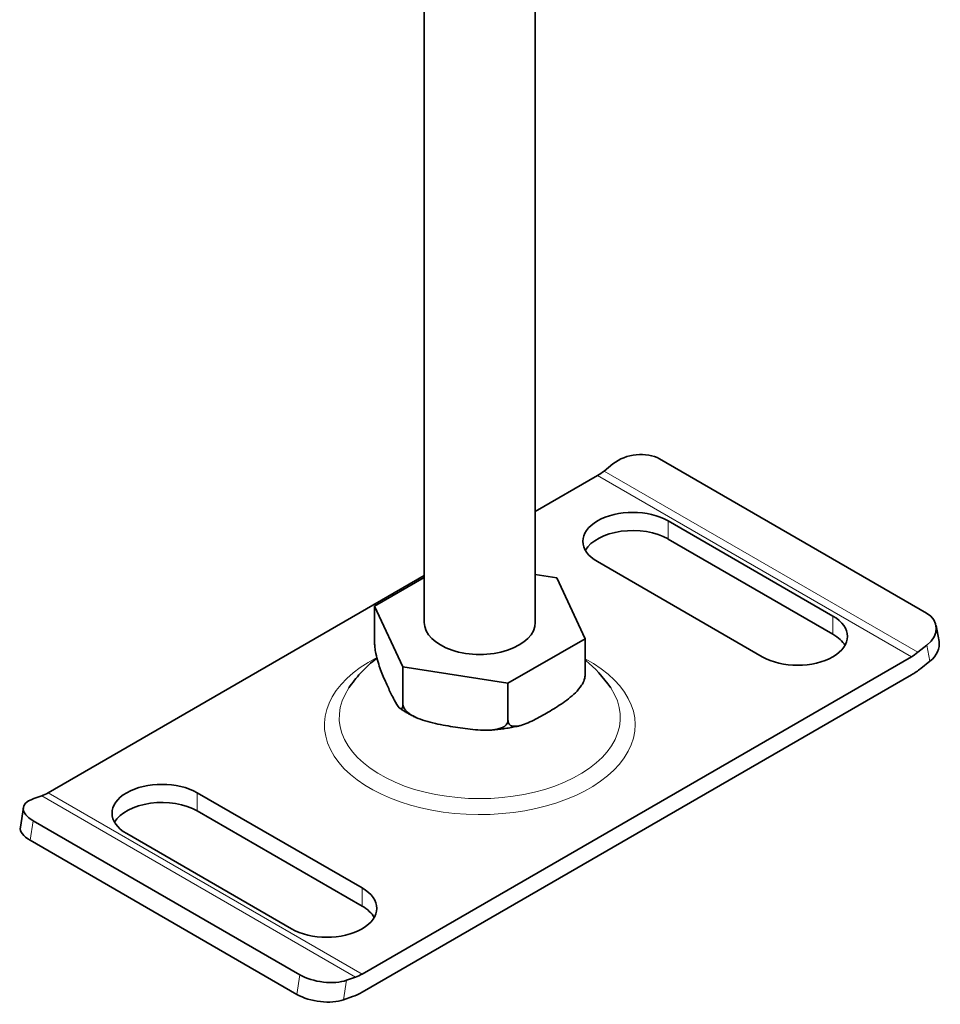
# Model space of a CAD drawing. Header units: millimetres. Extents: x -300186 to 535068, y -28581 to 763298.
# Tile 97 of 256: x 1979 to 2020, y 135680 to 135725. Entities that reach past the tile are written whole.
import ezdxf

# ---------------------------------------------------------------- set-up
doc = ezdxf.new("R2010")
doc.units = ezdxf.units.MM
doc.header["$LTSCALE"] = 10
doc.layers.add('Visible (ISO)', color=7, linetype='Continuous', lineweight=35)
doc.layers.add('Visible Narrow (ISO)', color=7, linetype='Continuous', lineweight=9)

msp = doc.modelspace()

# ---------------------------------------------------------------- linework, layer by layer
at = {"layer": 'Visible (ISO)'}
for p, q in [((2001.906, 135697.635), (2001.906, 135741.203)), ((1996.906, 135697.635), (1996.906, 135740.964)), ((2019.53, 135698.056), (2007.509, 135704.997)), ((2005.407, 135704.774), (2005.004, 135704.451)), ((2004.709, 135704.248), (2001.906, 135702.63)), ((2007.891, 135702.207), (2015.316, 135697.92)), ((2015.316, 135697.104), (2007.891, 135701.39)), ((2012.134, 135696.083), (2004.709, 135700.37)), ((1996.906, 135699.743), (1979.961, 135689.959)), ((1996.906, 135699.661), (1994.666, 135698.368)), ((2002.876, 135699.638), (2001.906, 135699.788)), ((2004.146, 135696.901), (2002.876, 135699.638)), ((1994.666, 135696.694), (1994.666, 135698.368)), ((1994.666, 135698.368), (1995.936, 135695.631)), ((2020.098, 135696.773), (2019.963, 135697.497)), ((2000.676, 135694.898), (2004.146, 135696.901)), ((2004.146, 135695.227), (2004.146, 135696.901)), ((2019.146, 135696.286), (2019.549, 135696.609)), ((1994.103, 135681.794), (2018.851, 135696.083)), ((1995.936, 135695.631), (2000.676, 135694.898)), ((1995.936, 135693.957), (1995.936, 135695.631)), ((2019.684, 135695.886), (2019.281, 135695.563)), ((2018.851, 135695.267), (1994.103, 135680.978)), ((2000.676, 135693.224), (2000.676, 135694.898)), ((1979.666, 135689.822), (1979.263, 135689.68)), ((1986.678, 135689.959), (1994.103, 135685.673)), ((1978.706, 135688.416), (1978.841, 135689.295)), ((1994.103, 135684.856), (1986.678, 135689.143)), ((1979.282, 135688.7), (1991.303, 135681.76)), ((1990.921, 135683.836), (1983.496, 135688.122)), ((1991.168, 135680.88), (1979.147, 135687.821)), ((1993.405, 135681.515), (1993.808, 135681.657)), ((1993.673, 135680.778), (1993.27, 135680.635))]:
    msp.add_line(p, q, dxfattribs=at)
for centre, major_axis, ratio, start_param, end_param in [((2006.468, 135704.162), (-1.475, -0.275), 0.676906, 3.81071, 5.381506), ((2004.709, 135706.032), (-1.093, -1.892), 0.57735, 0.785398, 0.977384), ((2006.3, 135701.288), (-2.25, 0), 0.57735, 3.926991, 7.068583), ((2006.3, 135700.472), (-2.25, 0), 0.57735, 3.926991, 5.963498), ((2013.725, 135697.002), (2.25, 0), 0.57735, 3.926991, 7.068583), ((2018.488, 135697.222), (1.475, 0.275), 0.676906, 5.381506, 6.952302), ((1999.406, 135697.635), (-2.5, 0), 0.57735, 0, 3.141593), ((2013.725, 135696.185), (2.25, 0), 0.57735, 0.319687, 0.785398), ((2018.623, 135696.498), (1.475, 0.275), 0.676906, 5.381506, 6.283185), ((2018.851, 135697.867), (1.092, 1.892), 0.57735, 3.926991, 4.118977), ((2018.851, 135697.867), (-1.593, -2.758), 0.57735, 0.785398, 0.977384), ((1985.087, 135689.041), (-2.25, 0), 0.57735, 3.926991, 7.068583), ((1979.961, 135691.743), (-1.092, -1.892), 0.57735, 0.593412, 0.785398), ((1980.323, 135689.067), (-1.483, 0.227), 0.456579, 5.576996, 7.147792), ((1985.087, 135688.224), (-2.25, 0), 0.57735, 3.926991, 5.963498), ((1980.188, 135688.188), (-1.483, 0.227), 0.456579, 0, 0.864607), ((1992.512, 135684.754), (2.25, 0), 0.57735, 3.926991, 7.068583), ((1992.512, 135683.938), (2.25, 0), 0.57735, 0.319687, 0.785398), ((1992.344, 135682.127), (1.483, -0.227), 0.456579, 4.006199, 5.576996), ((1994.103, 135683.579), (1.093, 1.892), 0.57735, 3.735005, 3.926991), ((1992.209, 135681.248), (-1.483, 0.227), 0.456579, 0.864607, 2.435403), ((1994.103, 135683.579), (-1.593, -2.758), 0.57735, 0.593412, 0.785398)]:
    msp.add_ellipse(centre, major_axis=major_axis, ratio=ratio, start_param=start_param, end_param=end_param, dxfattribs=at)
for points, knots in [([(1994.666, 135696.694), (1994.666, 135696.641), (1994.671, 135696.568), (1994.688, 135696.42), (1994.705, 135696.318), (1994.75, 135696.102), (1994.789, 135695.956), (1994.895, 135695.606), (1994.976, 135695.394), (1995.141, 135694.997), (1995.225, 135694.813), (1995.301, 135694.65), (1995.377, 135694.486), (1995.46, 135694.31), (1995.625, 135693.996), (1995.706, 135693.858), (1995.812, 135693.752), (1995.851, 135693.73), (1995.896, 135693.753), (1995.914, 135693.779), (1995.931, 135693.853), (1995.936, 135693.904), (1995.936, 135693.957)], [-0.527685, -0.527685, -0.527685, -0.527685, -0.488486, -0.488486, -0.436757, -0.436757, -0.352298, -0.352298, -0.176149, -0.176149, 0, 0, 0, 0.176149, 0.176149, 0.352298, 0.352298, 0.436757, 0.436757, 0.488486, 0.488486, 0.527685, 0.527685, 0.527685, 0.527685]), ([(1994.772, 135696.024), (1994.518, 135695.828), (1994.267, 135695.603), (1993.844, 135695.142), (1993.668, 135694.923), (1993.504, 135694.68)], [3.2847832, 3.2847832, 3.2847832, 3.2847832, 3.4392081, 3.4392081, 3.5560617, 3.5560617, 3.5560617, 3.5560617]), ([(2005.308, 135694.68), (2004.971, 135695.18), (2004.585, 135695.578), (2004.177, 135695.915), (2004.162, 135695.927), (2004.146, 135695.94)], [1.1563273, 1.1563273, 1.1563273, 1.1563273, 1.3965311, 1.3965311, 1.4059366, 1.4059366, 1.4059366, 1.4059366]), ([(2000.676, 135693.224), (2000.676, 135693.171), (2000.69, 135693.116), (2000.737, 135693.033), (2000.785, 135692.996), (2000.908, 135692.948), (2001.014, 135692.948), (2001.303, 135692.992), (2001.525, 135693.083), (2001.975, 135693.302), (2002.204, 135693.43), (2002.411, 135693.55), (2002.619, 135693.669), (2002.847, 135693.805), (2003.297, 135694.107), (2003.52, 135694.272), (2003.808, 135694.56), (2003.915, 135694.684), (2004.038, 135694.874), (2004.085, 135694.966), (2004.133, 135695.104), (2004.146, 135695.174), (2004.146, 135695.227)], [-0.527685, -0.527685, -0.527685, -0.527685, -0.488486, -0.488486, -0.436757, -0.436757, -0.352298, -0.352298, -0.176149, -0.176149, 0, 0, 0, 0.176149, 0.176149, 0.352298, 0.352298, 0.436757, 0.436757, 0.488486, 0.488486, 0.527685, 0.527685, 0.527685, 0.527685]), ([(2004.146, 135695.227), (2004.146, 135695.174), (2004.141, 135695.123), (2004.131, 135695.077), (2004.126, 135695.065), (2004.122, 135695.055)], [-0.52768481, -0.52768481, -0.52768481, -0.52768481, -0.48848627, -0.48848627, -0.47151487, -0.47151487, -0.47151487, -0.47151487]), ([(2004.06, 135694.922), (2004.065, 135694.931), (2004.069, 135694.94), (2004.078, 135694.957), (2004.082, 135694.966), (2004.09, 135694.983), (2004.094, 135694.992), (2004.102, 135695.01), (2004.106, 135695.019), (2004.114, 135695.036), (2004.118, 135695.045), (2004.122, 135695.054)], [0.50189653, 0.50189653, 0.50189653, 0.50189653, 0.50956579, 0.50956579, 0.51723506, 0.51723506, 0.52490433, 0.52490433, 0.53257359, 0.53257359, 0.54024286, 0.54024286, 0.54024286, 0.54024286]), ([(1995.812, 135693.757), (1995.857, 135693.726), (1995.903, 135693.696), (1995.996, 135693.637), (1996.043, 135693.608), (1996.139, 135693.552), (1996.187, 135693.525), (1996.286, 135693.472), (1996.336, 135693.446), (1996.437, 135693.396), (1996.489, 135693.372), (1996.541, 135693.348)], [4.6239674, 4.6239674, 4.6239674, 4.6239674, 4.665145, 4.665145, 4.7063226, 4.7063226, 4.7475003, 4.7475003, 4.7886779, 4.7886779, 4.8298556, 4.8298556, 4.8298556, 4.8298556]), ([(1995.936, 135693.957), (1995.936, 135693.904), (1995.954, 135693.839), (1996.019, 135693.718), (1996.084, 135693.644), (1996.252, 135693.499), (1996.398, 135693.414), (1996.792, 135693.231), (1997.096, 135693.147), (1997.711, 135693.011), (1998.022, 135692.958), (1998.306, 135692.915), (1998.59, 135692.871), (1998.901, 135692.827), (1999.516, 135692.773), (1999.82, 135692.763), (2000.214, 135692.824), (2000.36, 135692.863), (2000.528, 135692.956), (2000.593, 135693.01), (2000.657, 135693.111), (2000.676, 135693.171), (2000.676, 135693.224)], [-0.527685, -0.527685, -0.527685, -0.527685, -0.488486, -0.488486, -0.436757, -0.436757, -0.352298, -0.352298, -0.176149, -0.176149, 0, 0, 0, 0.176149, 0.176149, 0.352298, 0.352298, 0.436757, 0.436757, 0.488486, 0.488486, 0.527685, 0.527685, 0.527685, 0.527685]), ([(1999.875, 135692.782), (1999.967, 135692.788), (2000.058, 135692.795), (2000.239, 135692.812), (2000.33, 135692.822), (2000.509, 135692.846), (2000.599, 135692.859), (2000.776, 135692.889), (2000.864, 135692.906), (2001.039, 135692.942), (2001.126, 135692.962), (2001.212, 135692.983)], [5.6011355, 5.6011355, 5.6011355, 5.6011355, 5.6616094, 5.6616094, 5.7220832, 5.7220832, 5.7825571, 5.7825571, 5.8430309, 5.8430309, 5.9035048, 5.9035048, 5.9035048, 5.9035048])]:
    msp.add_open_spline(points, degree=3, knots=knots, dxfattribs=at)
at = {"layer": 'Visible Narrow (ISO)'}
for p, q in [((2005.004, 135704.451), (2019.146, 135696.286)), ((2004.709, 135704.248), (2018.851, 135696.083)), ((2007.891, 135701.39), (2007.891, 135702.207)), ((2015.316, 135697.104), (2015.316, 135697.92)), ((2019.684, 135695.886), (2019.549, 135696.609)), ((1993.808, 135681.657), (1979.666, 135689.822)), ((1994.103, 135681.794), (1979.961, 135689.959)), ((1986.678, 135689.143), (1986.678, 135689.959)), ((1979.147, 135687.821), (1979.282, 135688.7)), ((1994.103, 135684.856), (1994.103, 135685.673)), ((1991.168, 135680.88), (1991.303, 135681.76)), ((1993.27, 135680.635), (1993.405, 135681.515))]:
    msp.add_line(p, q, dxfattribs=at)
for centre, major_axis, start_param, end_param in [((1999.406, 135693.021), (-7, 0), 5.436942, 10.251651), ((1999.406, 135693.354), (-6.333, 0), 5.912256, 9.795707)]:
    msp.add_ellipse(centre, major_axis=major_axis, ratio=0.57735, start_param=start_param, end_param=end_param, dxfattribs=at)

doc.saveas('drawing.dxf')
